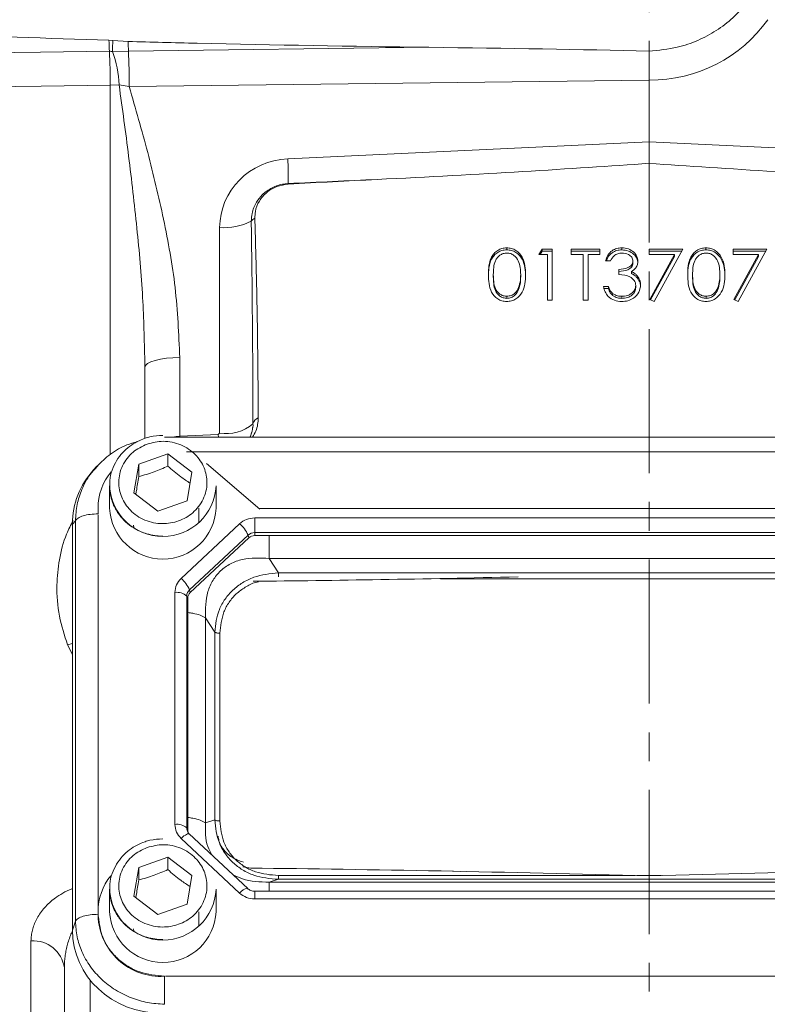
# Model space of a CAD drawing. Header units: inches. Extents: x 0.3 to 33.9, y 0.2 to 21.6.
# Tile 11 of 25: x 20.8 to 23.4, y 7.9 to 11.3. Entities that reach past the tile are written whole.
import ezdxf

# ---------------------------------------------------------------- set-up
doc = ezdxf.new("R2010")
doc.units = ezdxf.units.IN
doc.header["$MEASUREMENT"] = 0
doc.linetypes.add('CENTERX2', pattern=[0.8, 0.5, -0.1, 0.1, -0.1])
doc.layers.add('SLD-0', color=7, linetype='Continuous', lineweight=15)
doc.styles.add('SLDTEXTSTYLE0', font='TXT', dxfattribs={"width": 0.75})
doc.dimstyles.new('SLDDIMSTYLE0', dxfattribs={"dimtxt": 0.25, "dimasz": 0.13, "dimexe": 0, "dimexo": 0.0625, "dimgap": 0.0625, "dimtad": 0, "dimtih": 1, "dimtoh": 1, "dimrnd": 1e-09, "dimzin": 12, "dimdsep": 46, "dimtxsty": 'SLDTEXTSTYLE0', "dimsah": 1, "dimcen": 0.09, "dimadec": 0, "dimazin": 3, "dimtfac": 1, "dimtofl": 0, "dimtmove": 0, "dimatfit": 3, "dimfxl": 1, "dimfrac": 2, "dimtolj": 1, "dimtzin": 12, "dimarcsym": 0})

# ---------------------------------------------------------------- blocks, each defined once
blk = doc.blocks.new('_D_10')
at = {"layer": 'SLD-0'}
for p, q in [((23.0055, 13.5316), (31.06, 13.5316)), ((30.935, 13.5316), (30.935, 10.1526)), ((30.3636, 9.7786), (30.3128, 9.7786)), ((30.3128, 9.7786), (30.3128, 9.3817)), ((31.5065, 9.7786), (31.5573, 9.7786)), ((31.5573, 9.7786), (31.5573, 9.3817)), ((30.3128, 9.3817), (30.3636, 9.3817)), ((31.5573, 9.3817), (31.5065, 9.3817)), ((30.935, 5.952), (30.935, 9.3309)), ((26.5026, 5.952), (31.06, 5.952))]:
    blk.add_line(p, q, dxfattribs=at)
for points in [[(30.935, 13.5316), (30.915, 13.4016), (30.955, 13.4016)], [(30.935, 5.952), (30.955, 6.082), (30.915, 6.082)]]:
    blk.add_solid(points, dxfattribs=at)
at = {"layer": 'SLD-0', "char_height": 0.25, "attachment_point": 1, "style": 'SLDTEXTSTYLE0'}
for s, insert in [('7.58', (30.5102, 10.1516, -1.544)), ('192.52', (30.4271, 9.704, -1.544))]:
    blk.add_mtext(s, dxfattribs=dict(at, insert=insert))

msp = doc.modelspace()

# ---------------------------------------------------------------- linework, layer by layer
at = {"color": 7, "linetype": 'Continuous', "lineweight": 15}
for p, q in [((21.0805, 11.2255), (21.0935, 11.2246)), ((21.0935, 11.2246), (21.1468, 11.2209)), ((21.148, 11.1877), (21.0929, 11.1865)), ((22.1913, 11.2008), (21.148, 11.1877)), ((22.9555, 11.0872), (21.1508, 11.0645)), ((22.9555, 10.8721), (22.9555, 11.0872)), ((22.9555, 11.0872), (22.9555, 11.0872)), ((21.1155, 11.0702), (21.0849, 11.0692)), ((21.1508, 11.0645), (21.1155, 11.0702)), ((21.7012, 10.8141), (22.9555, 10.8721)), ((22.9555, 10.8721), (24.2099, 10.8141)), ((22.9555, 10.8721), (22.9555, 10.7981)), ((21.4647, 9.8619), (21.4647, 10.5748)), ((22.4612, 10.4976), (22.4612, 10.5048)), ((22.5731, 10.4821), (22.5843, 10.5003)), ((22.5775, 10.4821), (22.5843, 10.4931)), ((22.5843, 10.5003), (22.6194, 10.5003)), ((22.5843, 10.4931), (22.5843, 10.5003)), ((22.5843, 10.4931), (22.6194, 10.4931)), ((22.6194, 10.5003), (22.6194, 10.3229)), ((22.6852, 10.5003), (22.785, 10.5003)), ((22.6852, 10.4821), (22.6852, 10.5003)), ((22.6852, 10.4931), (22.785, 10.4931)), ((22.785, 10.5003), (22.785, 10.4821)), ((22.8611, 10.4976), (22.8611, 10.5048)), ((22.9555, 10.5003), (23.0725, 10.5003)), ((22.9555, 10.4821), (22.9555, 10.5003)), ((22.9555, 10.4931), (23.0685, 10.4931)), ((23.0725, 10.5003), (22.9726, 10.3183)), ((23.153, 10.4976), (23.153, 10.5048)), ((23.2478, 10.5003), (23.3648, 10.5003)), ((23.2478, 10.4821), (23.2478, 10.5003)), ((23.2478, 10.4931), (23.3608, 10.4931)), ((23.3648, 10.5003), (23.2649, 10.3183)), ((22.6023, 10.4821), (22.5731, 10.4821)), ((22.6023, 10.3229), (22.6023, 10.4821)), ((22.7266, 10.4821), (22.6852, 10.4821)), ((22.7266, 10.3229), (22.7266, 10.4821)), ((22.7436, 10.4821), (22.7436, 10.3229)), ((22.785, 10.4821), (22.7436, 10.4821)), ((22.8216, 10.4593), (22.8045, 10.4593)), ((22.8995, 10.4516), (22.8995, 10.4588)), ((23.0436, 10.4821), (22.9555, 10.4821)), ((22.9579, 10.3259), (23.0436, 10.4821)), ((22.9609, 10.3243), (23.0436, 10.4749)), ((23.0436, 10.4749), (23.0436, 10.4821)), ((23.3359, 10.4821), (23.2478, 10.4821)), ((23.2502, 10.3259), (23.3359, 10.4821)), ((23.2532, 10.3243), (23.3359, 10.4749)), ((23.3359, 10.4749), (23.3359, 10.4821)), ((22.8508, 10.4116), (22.8508, 10.4298)), ((22.4148, 10.4044), (22.4148, 10.4116)), ((22.5098, 10.4044), (22.5098, 10.4116)), ((22.8944, 10.4151), (22.8944, 10.4222)), ((22.915, 10.3999), (22.915, 10.4071)), ((23.1066, 10.4044), (23.1066, 10.4116)), ((23.2016, 10.4044), (23.2016, 10.4116)), ((22.5026, 10.3598), (22.5026, 10.367)), ((22.7972, 10.3706), (22.8143, 10.3706)), ((22.7972, 10.3635), (22.8143, 10.3635)), ((22.8143, 10.3635), (22.8143, 10.3706)), ((22.9093, 10.3669), (22.9093, 10.374)), ((23.1944, 10.3598), (23.1944, 10.367)), ((22.4618, 10.3294), (22.4618, 10.3365)), ((22.6194, 10.3229), (22.6023, 10.3229)), ((22.7436, 10.3229), (22.7266, 10.3229)), ((22.8291, 10.3389), (22.8291, 10.3461)), ((22.8609, 10.3294), (22.8609, 10.3365)), ((22.9726, 10.3183), (22.9579, 10.3259)), ((23.1536, 10.3294), (23.1536, 10.3365)), ((23.2649, 10.3183), (23.2502, 10.3259)), ((21.3262, 10.1243), (21.3262, 9.8508)), ((21.2055, 10.0899), (21.2048, 10.112)), ((21.2055, 9.8436), (21.2055, 10.0899)), ((24.6369, 9.8477), (21.2732, 9.8477)), ((21.3262, 9.8508), (21.4599, 9.857)), ((21.4599, 9.857), (21.4647, 9.8619)), ((21.5711, 9.8477), (21.5759, 9.8664)), ((21.1836, 9.7538), (21.2844, 9.79)), ((21.2844, 9.79), (21.3684, 9.7265)), ((21.2844, 9.79), (21.2844, 9.747)), ((21.0382, 9.7463), (21.0268, 9.7338)), ((21.0444, 9.7512), (21.0393, 9.7453)), ((21.1667, 9.6542), (21.1836, 9.7538)), ((21.1836, 9.7108), (21.1836, 9.7538)), ((21.6042, 9.5977), (21.4195, 9.7557)), ((21.3684, 9.7265), (21.3515, 9.6269)), ((21.0825, 9.6789), (21.0825, 9.6008)), ((21.4525, 9.6008), (21.4525, 9.6789)), ((21.2506, 9.5908), (21.1667, 9.6542)), ((21.3515, 9.6269), (21.2506, 9.5908)), ((21.0425, 9.6008), (21.0425, 9.5865)), ((21.0425, 9.5865), (21.0426, 9.5812)), ((21.3925, 9.5516), (21.3925, 9.6008)), ((24.3086, 9.6), (21.6015, 9.6)), ((20.9536, 9.5461), (20.9639, 9.5575)), ((20.9536, 9.5461), (20.9536, 8.1368)), ((20.9639, 9.5575), (20.9639, 8.1676)), ((21.166, 9.5417), (21.1663, 9.5343)), ((21.534, 9.5471), (21.3308, 9.3574)), ((24.3238, 9.5674), (21.5863, 9.5674)), ((21.5863, 9.5674), (21.5863, 9.5163)), ((21.5633, 9.5074), (21.36, 9.3176)), ((21.5658, 9.4978), (21.5633, 9.5074)), ((24.3238, 9.5163), (21.5863, 9.5163)), ((21.5863, 9.5057), (21.5863, 9.5163)), ((24.3238, 9.5057), (21.5863, 9.5057)), ((21.5658, 9.4978), (21.3625, 9.308)), ((21.6685, 9.3769), (21.6365, 9.4267)), ((24.2736, 9.4267), (21.6365, 9.4267)), ((24.2416, 9.3769), (21.6685, 9.3769)), ((21.3091, 9.3086), (21.3091, 8.5034)), ((21.3505, 9.2961), (21.3505, 8.491)), ((21.354, 9.2888), (21.3505, 9.2961)), ((21.3625, 9.308), (21.36, 9.3176)), ((21.354, 9.2888), (21.354, 8.4837)), ((21.4156, 9.2205), (21.4156, 8.509)), ((21.4477, 9.1707), (21.4156, 9.2205)), ((21.4477, 9.1707), (21.4477, 8.519)), ((21.4658, 9.167), (21.4658, 8.5153)), ((21.4477, 8.519), (21.4156, 8.509)), ((21.354, 8.4837), (21.3505, 8.491)), ((21.3308, 8.4546), (21.534, 8.2648)), ((21.5627, 8.2805), (21.3594, 8.4702)), ((21.1836, 8.3535), (21.2844, 8.3896)), ((21.2844, 8.3896), (21.3684, 8.3261)), ((21.2844, 8.3896), (21.2844, 8.3466)), ((21.1667, 8.2539), (21.1836, 8.3535)), ((21.1836, 8.3105), (21.1836, 8.3535)), ((21.573, 8.3516), (21.5446, 8.3564)), ((22.3015, 8.3404), (22.2729, 8.341)), ((21.3684, 8.3261), (21.3515, 8.2266)), ((21.6685, 8.3128), (21.6365, 8.3028)), ((21.6685, 8.3128), (24.2416, 8.3128)), ((21.0825, 8.2785), (21.0825, 8.2004)), ((21.4525, 8.2004), (21.4525, 8.2785)), ((24.3238, 8.2715), (21.5863, 8.2715)), ((21.5863, 8.2715), (21.5863, 8.2714)), ((21.6365, 8.3028), (24.2736, 8.3028)), ((21.2506, 8.1904), (21.1667, 8.2539)), ((21.5863, 8.2446), (24.3238, 8.2446)), ((21.3515, 8.2266), (21.2506, 8.1904)), ((21.0425, 8.2004), (21.0425, 8.1861)), ((21.3925, 8.1512), (21.3925, 8.2004)), ((20.9536, 8.1368), (20.9639, 8.1676)), ((21.166, 8.1413), (21.1663, 8.134)), ((20.8097, 7.4962), (20.8097, 8.099)), ((20.9255, 6.7436), (20.9255, 8.0051)), ((21.2765, 7.9762), (24.6336, 7.9762)), ((21.0155, 7.9548), (21.0155, 7.9623)), ((21.0155, 7.9548), (21.0155, 7.8146))]:
    msp.add_line(p, q, dxfattribs=at)
at = {"color": 8, "linetype": 'Continuous', "lineweight": 15}
for p, q in [((21.0849, 9.7869), (21.0849, 11.0692)), ((21.3262, 9.8508), (21.3263, 9.8477)), ((21.4599, 9.857), (21.4603, 9.8477)), ((24.5059, 9.7963), (21.3497, 9.7963)), ((21.0427, 9.5781), (21.0427, 8.2088)), ((23.6794, 9.3562), (22.2317, 9.3562)), ((20.9366, 9.1266), (20.9536, 9.1308)), ((20.9536, 9.0936), (20.9366, 9.1266)), ((21.6685, 8.3261), (22.9063, 8.3261)), ((22.9134, 8.3261), (22.9977, 8.3261)), ((21.5863, 8.2714), (21.5863, 8.2446))]:
    msp.add_line(p, q, dxfattribs=at)
at = {"color": 7, "linetype": 'Continuous', "lineweight": 15, "flags": 128}
for points in [[(21.082, 11.1868), (20.8422, 11.1838), (20.2069, 11.1758)], [(21.0849, 11.0692), (20.8451, 11.0662), (20.2097, 11.0583)], [(21.3262, 10.1243), (21.3024, 10.1234), (21.2797, 10.1214), (21.2588, 10.1181), (21.2406, 10.1138), (21.2257, 10.1086), (21.2146, 10.1028), (21.2078, 10.0965), (21.2055, 10.0899)]]:
    msp.add_lwpolyline(points, dxfattribs=at)
at = {"color": 8, "linetype": 'Continuous', "lineweight": 15, "flags": 128}
msp.add_lwpolyline([(21.3594, 8.4702), (21.3587, 8.4707), (21.3565, 8.4711), (21.3535, 8.4705), (21.3498, 8.4689), (21.3456, 8.4664), (21.3409, 8.4632), (21.3359, 8.4592), (21.3308, 8.4546)], dxfattribs=at)
at = {"color": 7, "linetype": 'Continuous', "lineweight": 15}
for centre, radius, start, end in [((22.7884, 11.2721), 1.7085, 181.563, 182.8635), ((21.9694, 11.1917), 0.8764, 177.8467, 180.3377), ((22.8889, 11.2712), 1.7428, 181.6543, 182.7451), ((18.3196, 11.0607), 2.7654, 0.1765, 2.6133), ((20.7545, 11.0604), 0.3611, 1.5614, 20.4406), ((18.2194, 11.0612), 2.9314, 0.0644, 2.473), ((20.6489, 10.7517), 1.0542, 358.695, 3.3913), ((21.719, 10.7253), 0.0164, 171.5853, 177.889), ((21.4787, 10.7845), 0.2102, 266.1926, 297.0837), ((21.6136, 10.5603), 0.054, 119.6035, 136.6224), ((21.6114, 9.885), 0.0321, 113.2504, 164.7463), ((21.4888, 10.0013), 0.1414, 260.1841, 310.3535), ((21.2436, 9.6), 0.2011, 140.625, 179.7877), ((21.2675, 9.6877), 0.1852, 182.7192, 357.2808), ((21.2675, 9.6096), 0.1852, 182.7192, 357.2808), ((21.4634, 9.4646), 0.1086, 23.2239, 49.4763), ((21.5861, 9.4825), 0.0338, 89.6933, 132.5899), ((21.5862, 9.4756), 0.0301, 89.6933, 132.5899), ((21.2602, 9.2748), 0.1086, 23.2239, 49.4763), ((21.3162, 9.257), 0.052, 48.737, 97.7903), ((21.3799, 9.2959), 0.0294, 132.5248, 179.6232), ((21.3803, 9.2887), 0.0262, 132.5248, 179.6232), ((21.3162, 8.4519), 0.052, 48.737, 97.7903), ((21.3797, 8.4837), 0.0257, 180.1062, 209.1037), ((21.2433, 8.1998), 0.2008, 141.2571, 179.8143), ((21.2675, 8.2873), 0.1852, 182.7192, 357.2808), ((21.2606, 8.1939), 0.2182, 182.0659, 273.2963), ((21.2675, 8.2092), 0.1852, 182.7192, 357.2808), ((20.8181, 7.991), 0.1084, 7.4986, 94.4384)]:
    msp.add_arc(centre, radius, start, end, dxfattribs=at)
at = {"color": 8, "linetype": 'Continuous', "lineweight": 15}
for centre, radius, start, end in [((21.3793, 8.491), 0.0288, 180.0913, 209.3212), ((21.5669, 8.2408), 0.0407, 97.5124, 143.8074)]:
    msp.add_arc(centre, radius, start, end, dxfattribs=at)
at = {"color": 7, "linetype": 'Continuous', "lineweight": 15}
for centre, major_axis, ratio, start_param, end_param in [((22.9514, 11.5697), (0.4929, -0.0872), 0.962793, 4.889568, 5.863291), ((20.9999, 11.0957), (3.4254, 0), 0.032706, 0.963213, 1.21557), ((21.7097, 10.5779), (0.2415, 0.0428), 0.962793, 1.4369, 2.97279), ((20.6185, 10.7972), (3.1511, 0.1027), 0.035536, 5.168987, 5.546744), ((25.2925, 10.7972), (3.1511, -0.1027), 0.035536, 3.878034, 4.255791), ((-11.2714, 9.3221), (75.3191, 3.441), 0.001485, 5.165463, 5.170022), ((21.4605, 9.6851), (0.0043, 2.6055), 0.046027, 4.792529, 5.070198), ((21.2724, 9.5371), (0.313, -0.0656), 0.927683, 2.642019, 3.333612), ((23.5304, 9.503), (3.4384, 0.1121), 0.032567, 4.108741, 4.407208), ((23.5304, 8.1957), (3.4384, -0.1121), 0.032567, 1.739821, 2.177444), ((22.3807, 8.1957), (3.4384, 0.1121), 0.032567, 0.964148, 1.401772), ((21.2724, 8.1458), (0.313, 0.0656), 0.927683, 2.949574, 4.490212)]:
    msp.add_ellipse(centre, major_axis=major_axis, ratio=ratio, start_param=start_param, end_param=end_param, dxfattribs=at)
at = {"color": 8, "linetype": 'Continuous', "lineweight": 15}
msp.add_ellipse((21.3305, 9.7961), major_axis=(0.1249, 0.0102), ratio=0.438104, start_param=1.569865, end_param=1.771679, dxfattribs=at)
at = {"color": 7, "linetype": 'Continuous', "lineweight": 15}
for points, knots in [([(23.2947, 11.3555), (23.2793, 11.3377), (23.2481, 11.3014), (23.19, 11.2575), (23.1248, 11.2228), (23.0467, 11.1958), (22.9885, 11.1906), (22.9554, 11.1877)], [0, 0, 0, 0, 0.185119, 0.375609, 0.56021, 0.750399, 1, 1, 1, 1]), ([(20.2043, 11.2663), (20.2841, 11.2609), (20.5758, 11.2409), (20.8682, 11.232), (21.0805, 11.2255)], [0, 0, 0, 0, 0.273569, 1, 1, 1, 1]), ([(21.1468, 11.2209), (21.2267, 11.2188), (21.5748, 11.2095), (21.9231, 11.2046), (22.1913, 11.2008)], [0, 0, 0, 0, 0.2297207, 1, 1, 1, 1]), ([(21.0929, 11.1865), (21.0913, 11.1866), (21.0877, 11.1868), (21.084, 11.1868), (21.082, 11.1868)], [0, 0, 0, 0, 0.44896, 1, 1, 1, 1]), ([(22.9554, 11.1877), (22.9554, 11.1808), (22.9554, 11.1623), (22.9555, 11.1271), (22.9555, 11.1005), (22.9555, 11.0872)], [0, 0, 0, 0, 0.230653, 0.615325, 1, 1, 1, 1]), ([(21.1508, 11.0645), (21.1727, 10.9884), (21.2167, 10.8361), (21.2719, 10.6038), (21.3155, 10.3667), (21.3226, 10.2053), (21.3262, 10.1243)], [0, 0, 0, 0, 0.247523, 0.495355, 0.746644, 1, 1, 1, 1]), ([(22.0111, 10.742), (21.9597, 10.7394), (21.8568, 10.7342), (21.754, 10.7287), (21.7026, 10.7259)], [0, 0, 0, 0, 0.499999, 1, 1, 1, 1]), ([(21.5744, 10.5974), (21.5749, 10.6062), (21.5763, 10.6292), (21.5895, 10.661), (21.6136, 10.6917), (21.6459, 10.715), (21.6785, 10.7258), (21.698, 10.7273), (21.7028, 10.7277)], [0, 0, 0, 0, 0.1337925, 0.3499936, 0.507744, 0.714733, 0.929626, 1, 1, 1, 1]), ([(21.7026, 10.7259), (21.689, 10.7239), (21.6619, 10.7199), (21.6266, 10.6984), (21.6005, 10.6679), (21.5879, 10.6357), (21.5872, 10.615), (21.5869, 10.6073)], [0, 0, 0, 0, 0.215697, 0.431707, 0.649625, 0.869325, 1, 1, 1, 1]), ([(21.5869, 10.6073), (21.5888, 10.5402), (21.593, 10.3912), (21.5971, 10.1603), (21.5982, 9.9964), (21.5987, 9.9145)], [0, 0, 0, 0, 0.2906892, 0.6453313, 1, 1, 1, 1]), ([(22.3977, 10.4115), (22.398, 10.4218), (22.3985, 10.4425), (22.4053, 10.4681), (22.4171, 10.4858), (22.4294, 10.4964), (22.4446, 10.5035), (22.4557, 10.5044), (22.4612, 10.5048)], [0, 0, 0, 0, 0.250526, 0.500164, 0.625273, 0.750198, 0.875111, 1, 1, 1, 1]), ([(22.3977, 10.4043), (22.398, 10.4147), (22.3985, 10.4354), (22.4053, 10.4609), (22.4171, 10.4786), (22.4294, 10.4893), (22.4446, 10.4964), (22.4557, 10.4972), (22.4612, 10.4976)], [0, 0, 0, 0, 0.250526, 0.500164, 0.625273, 0.750198, 0.875111, 1, 1, 1, 1]), ([(22.4612, 10.5048), (22.4668, 10.5044), (22.478, 10.5036), (22.4984, 10.4943), (22.5166, 10.4732), (22.5259, 10.4428), (22.5265, 10.4219), (22.5268, 10.4115)], [0, 0, 0, 0, 0.125169, 0.250336, 0.498865, 0.749016, 1, 1, 1, 1]), ([(22.4612, 10.4976), (22.4668, 10.4972), (22.478, 10.4964), (22.4984, 10.4871), (22.5166, 10.4661), (22.5259, 10.4356), (22.5265, 10.4148), (22.5268, 10.4043)], [0, 0, 0, 0, 0.1251695, 0.2503357, 0.4988652, 0.7490161, 1, 1, 1, 1]), ([(22.8045, 10.4593), (22.8067, 10.4661), (22.8111, 10.4798), (22.8256, 10.4948), (22.8432, 10.5035), (22.8551, 10.5044), (22.8611, 10.5048)], [0, 0, 0, 0, 0.280288, 0.55968, 0.779747, 1, 1, 1, 1]), ([(22.8074, 10.4593), (22.8089, 10.4636), (22.8127, 10.4747), (22.8257, 10.4876), (22.8431, 10.4963), (22.8551, 10.4972), (22.8611, 10.4976)], [0, 0, 0, 0, 0.198851, 0.509857, 0.754824, 1, 1, 1, 1]), ([(22.8611, 10.5048), (22.8688, 10.504), (22.8841, 10.5025), (22.9025, 10.4911), (22.9142, 10.4756), (22.9158, 10.4644), (22.9166, 10.4587)], [0, 0, 0, 0, 0.280085, 0.559868, 0.780099, 1, 1, 1, 1]), ([(22.8611, 10.4976), (22.8688, 10.4969), (22.8841, 10.4953), (22.9025, 10.4839), (22.9142, 10.4685), (22.9158, 10.4572), (22.9166, 10.4516)], [0, 0, 0, 0, 0.280085, 0.559868, 0.780099, 1, 1, 1, 1]), ([(23.0895, 10.4115), (23.0898, 10.4218), (23.0903, 10.4425), (23.0971, 10.4681), (23.1089, 10.4858), (23.1212, 10.4964), (23.1364, 10.5035), (23.1475, 10.5044), (23.153, 10.5048)], [0, 0, 0, 0, 0.2505259, 0.5001642, 0.6252727, 0.7501982, 0.8751106, 1, 1, 1, 1]), ([(23.0895, 10.4043), (23.0898, 10.4147), (23.0903, 10.4354), (23.0971, 10.4609), (23.1089, 10.4786), (23.1212, 10.4893), (23.1364, 10.4964), (23.1475, 10.4972), (23.153, 10.4976)], [0, 0, 0, 0, 0.250526, 0.500164, 0.625273, 0.750198, 0.875111, 1, 1, 1, 1]), ([(23.153, 10.5048), (23.1586, 10.5044), (23.1698, 10.5036), (23.1902, 10.4943), (23.2084, 10.4732), (23.2177, 10.4428), (23.2183, 10.4219), (23.2186, 10.4115)], [0, 0, 0, 0, 0.125169, 0.250336, 0.498865, 0.749016, 1, 1, 1, 1]), ([(23.153, 10.4976), (23.1586, 10.4972), (23.1698, 10.4964), (23.1902, 10.4871), (23.2084, 10.4661), (23.2177, 10.4356), (23.2183, 10.4148), (23.2186, 10.4043)], [0, 0, 0, 0, 0.125169, 0.250336, 0.498865, 0.749016, 1, 1, 1, 1]), ([(22.4618, 10.4866), (22.4575, 10.4862), (22.4487, 10.4854), (22.4372, 10.4792), (22.428, 10.4704), (22.4196, 10.4561), (22.4153, 10.4359), (22.4149, 10.4197), (22.4148, 10.4116)], [0, 0, 0, 0, 0.124874, 0.249889, 0.374726, 0.499789, 0.7495, 1, 1, 1, 1]), ([(22.5098, 10.4116), (22.5091, 10.428), (22.508, 10.4527), (22.4902, 10.4771), (22.4749, 10.4853), (22.4662, 10.4862), (22.4618, 10.4866)], [0, 0, 0, 0, 0.500072, 0.749021, 0.874598, 1, 1, 1, 1]), ([(22.8613, 10.4866), (22.8564, 10.4862), (22.8465, 10.4855), (22.8308, 10.4766), (22.8251, 10.4659), (22.8216, 10.4593)], [0, 0, 0, 0, 0.280636, 0.560364, 1, 1, 1, 1]), ([(22.8508, 10.4298), (22.8615, 10.4307), (22.8776, 10.4321), (22.8934, 10.4425), (22.8988, 10.4513), (22.8993, 10.4563), (22.8995, 10.4588)], [0, 0, 0, 0, 0.499418, 0.749016, 0.874544, 1, 1, 1, 1]), ([(22.8995, 10.4588), (22.8986, 10.4634), (22.8966, 10.4728), (22.8821, 10.4842), (22.8692, 10.4857), (22.8613, 10.4866)], [0, 0, 0, 0, 0.278859, 0.560074, 1, 1, 1, 1]), ([(22.9166, 10.4587), (22.9163, 10.4546), (22.9156, 10.4464), (22.9088, 10.4328), (22.8998, 10.4262), (22.8944, 10.4222)], [0, 0, 0, 0, 0.280508, 0.560792, 1, 1, 1, 1]), ([(23.1536, 10.4866), (23.1493, 10.4862), (23.1405, 10.4854), (23.129, 10.4792), (23.1198, 10.4704), (23.1114, 10.4561), (23.1071, 10.4359), (23.1067, 10.4197), (23.1066, 10.4116)], [0, 0, 0, 0, 0.1248745, 0.2498892, 0.3747257, 0.4997892, 0.7494997, 1, 1, 1, 1]), ([(23.2016, 10.4116), (23.2009, 10.428), (23.1998, 10.4527), (23.182, 10.4771), (23.1667, 10.4853), (23.158, 10.4862), (23.1536, 10.4866)], [0, 0, 0, 0, 0.500072, 0.749021, 0.874598, 1, 1, 1, 1]), ([(22.8508, 10.4226), (22.8615, 10.4235), (22.8776, 10.4249), (22.8934, 10.4353), (22.8988, 10.4441), (22.8993, 10.4491), (22.8995, 10.4516)], [0, 0, 0, 0, 0.499418, 0.749016, 0.874544, 1, 1, 1, 1]), ([(22.4612, 10.3183), (22.4557, 10.3187), (22.4446, 10.3196), (22.4244, 10.3289), (22.4066, 10.3501), (22.3986, 10.3805), (22.398, 10.4012), (22.3977, 10.4115)], [0, 0, 0, 0, 0.125181, 0.250351, 0.498778, 0.748946, 1, 1, 1, 1]), ([(22.4148, 10.4116), (22.4149, 10.4035), (22.4153, 10.3873), (22.4202, 10.3631), (22.4334, 10.346), (22.4488, 10.3378), (22.4575, 10.337), (22.4618, 10.3365)], [0, 0, 0, 0, 0.2510852, 0.5013708, 0.7496281, 0.8748771, 1, 1, 1, 1]), ([(22.4148, 10.4044), (22.4149, 10.3963), (22.4153, 10.3801), (22.4202, 10.356), (22.4334, 10.3388), (22.4488, 10.3307), (22.4575, 10.3298), (22.4618, 10.3294)], [0, 0, 0, 0, 0.251085, 0.501371, 0.749628, 0.874877, 1, 1, 1, 1]), ([(22.5268, 10.4115), (22.5265, 10.4011), (22.5259, 10.3802), (22.5167, 10.3498), (22.4984, 10.3289), (22.478, 10.3196), (22.4668, 10.3187), (22.4612, 10.3183)], [0, 0, 0, 0, 0.251002, 0.501138, 0.749612, 0.874807, 1, 1, 1, 1]), ([(22.5026, 10.367), (22.505, 10.3751), (22.5093, 10.3898), (22.5096, 10.4049), (22.5098, 10.4116)], [0, 0, 0, 0, 0.559599, 1, 1, 1, 1]), ([(22.5026, 10.3598), (22.505, 10.368), (22.5093, 10.3826), (22.5096, 10.3977), (22.5098, 10.4044)], [0, 0, 0, 0, 0.559599, 1, 1, 1, 1]), ([(22.9093, 10.374), (22.909, 10.3771), (22.9084, 10.3833), (22.9025, 10.3945), (22.8848, 10.4098), (22.8644, 10.4109), (22.8508, 10.4116)], [0, 0, 0, 0, 0.125587, 0.251191, 0.500605, 1, 1, 1, 1]), ([(22.8944, 10.4222), (22.8988, 10.4201), (22.9067, 10.4162), (22.9124, 10.4099), (22.915, 10.4071)], [0, 0, 0, 0, 0.559795, 1, 1, 1, 1]), ([(22.8944, 10.4151), (22.8988, 10.4129), (22.9067, 10.4091), (22.9124, 10.4027), (22.915, 10.3999)], [0, 0, 0, 0, 0.559795, 1, 1, 1, 1]), ([(22.915, 10.4071), (22.9186, 10.4017), (22.9251, 10.392), (22.9259, 10.3806), (22.9263, 10.3756)], [0, 0, 0, 0, 0.5594191, 1, 1, 1, 1]), ([(22.915, 10.3999), (22.9186, 10.3945), (22.9251, 10.3848), (22.9259, 10.3734), (22.9263, 10.3684)], [0, 0, 0, 0, 0.559419, 1, 1, 1, 1]), ([(23.153, 10.3183), (23.1475, 10.3187), (23.1364, 10.3196), (23.1162, 10.3289), (23.0984, 10.3501), (23.0904, 10.3805), (23.0898, 10.4012), (23.0895, 10.4115)], [0, 0, 0, 0, 0.125181, 0.250351, 0.498778, 0.748946, 1, 1, 1, 1]), ([(23.1066, 10.4116), (23.1067, 10.4035), (23.1071, 10.3873), (23.112, 10.3631), (23.1252, 10.346), (23.1406, 10.3378), (23.1493, 10.337), (23.1536, 10.3365)], [0, 0, 0, 0, 0.251085, 0.501371, 0.749628, 0.874877, 1, 1, 1, 1]), ([(23.1066, 10.4044), (23.1067, 10.3963), (23.1071, 10.3801), (23.112, 10.356), (23.1252, 10.3388), (23.1406, 10.3307), (23.1493, 10.3298), (23.1536, 10.3294)], [0, 0, 0, 0, 0.251085, 0.501371, 0.749628, 0.874877, 1, 1, 1, 1]), ([(23.2186, 10.4115), (23.2183, 10.4011), (23.2177, 10.3802), (23.2085, 10.3498), (23.1902, 10.3289), (23.1698, 10.3196), (23.1586, 10.3187), (23.153, 10.3183)], [0, 0, 0, 0, 0.251002, 0.501138, 0.749612, 0.874807, 1, 1, 1, 1]), ([(23.1944, 10.367), (23.1968, 10.3751), (23.2011, 10.3898), (23.2014, 10.4049), (23.2016, 10.4116)], [0, 0, 0, 0, 0.5595988, 1, 1, 1, 1]), ([(23.1944, 10.3598), (23.1968, 10.368), (23.2011, 10.3826), (23.2014, 10.3977), (23.2016, 10.4044)], [0, 0, 0, 0, 0.559599, 1, 1, 1, 1]), ([(22.4618, 10.3365), (22.467, 10.3371), (22.4774, 10.3383), (22.4934, 10.3485), (22.4991, 10.36), (22.5026, 10.367)], [0, 0, 0, 0, 0.280257, 0.560781, 1, 1, 1, 1]), ([(22.4618, 10.3294), (22.467, 10.33), (22.4774, 10.3312), (22.4934, 10.3413), (22.4991, 10.3528), (22.5026, 10.3598)], [0, 0, 0, 0, 0.280257, 0.560781, 1, 1, 1, 1]), ([(22.8606, 10.3183), (22.8519, 10.319), (22.8344, 10.3205), (22.8139, 10.3341), (22.8019, 10.352), (22.7988, 10.3644), (22.7972, 10.3706)], [0, 0, 0, 0, 0.279886, 0.558979, 0.779263, 1, 1, 1, 1]), ([(22.8143, 10.3706), (22.816, 10.3655), (22.8191, 10.3563), (22.8261, 10.3492), (22.8291, 10.3461)], [0, 0, 0, 0, 0.560694, 1, 1, 1, 1]), ([(22.8143, 10.3635), (22.816, 10.3583), (22.8191, 10.3491), (22.8261, 10.342), (22.8291, 10.3389)], [0, 0, 0, 0, 0.5606944, 1, 1, 1, 1]), ([(22.9263, 10.3756), (22.9249, 10.3669), (22.9222, 10.3494), (22.9044, 10.3303), (22.8827, 10.3199), (22.8679, 10.3189), (22.8606, 10.3183)], [0, 0, 0, 0, 0.279304, 0.558838, 0.779277, 1, 1, 1, 1]), ([(22.8609, 10.3365), (22.8675, 10.3369), (22.8806, 10.3378), (22.8965, 10.347), (22.9073, 10.3596), (22.9086, 10.3692), (22.9093, 10.374)], [0, 0, 0, 0, 0.2805991, 0.5601509, 0.7803026, 1, 1, 1, 1]), ([(22.8609, 10.3294), (22.8675, 10.3298), (22.8806, 10.3306), (22.8965, 10.3398), (22.9073, 10.3524), (22.9086, 10.3621), (22.9093, 10.3669)], [0, 0, 0, 0, 0.280599, 0.560151, 0.780303, 1, 1, 1, 1]), ([(23.1536, 10.3365), (23.1588, 10.3371), (23.1692, 10.3383), (23.1852, 10.3485), (23.1909, 10.36), (23.1944, 10.367)], [0, 0, 0, 0, 0.280257, 0.560781, 1, 1, 1, 1]), ([(23.1536, 10.3294), (23.1588, 10.33), (23.1692, 10.3312), (23.1852, 10.3413), (23.1909, 10.3528), (23.1944, 10.3598)], [0, 0, 0, 0, 0.280257, 0.560781, 1, 1, 1, 1]), ([(22.8291, 10.3461), (22.8346, 10.3429), (22.8444, 10.3372), (22.8558, 10.3367), (22.8609, 10.3365)], [0, 0, 0, 0, 0.558748, 1, 1, 1, 1]), ([(22.8291, 10.3389), (22.8346, 10.3358), (22.8444, 10.3301), (22.8558, 10.3296), (22.8609, 10.3294)], [0, 0, 0, 0, 0.558748, 1, 1, 1, 1]), ([(21.5987, 9.9145), (21.5977, 9.8987), (21.5963, 9.8747), (21.5828, 9.8545), (21.5782, 9.8477)], [0, 0, 0, 0, 0.6601704, 1, 1, 1, 1]), ([(21.579, 9.8794), (21.579, 9.878), (21.5791, 9.8674), (21.5739, 9.8568), (21.5695, 9.8477)], [0, 0, 0, 0, 0.135342, 1, 1, 1, 1]), ([(21.5791, 9.8794), (21.5794, 9.8803), (21.5808, 9.8849), (21.5806, 9.8897), (21.5804, 9.8935)], [0, 0, 0, 0, 0.213167, 1, 1, 1, 1]), ([(21.2675, 9.8538), (21.2525, 9.8528), (21.2314, 9.8515), (21.2017, 9.8428), (21.1774, 9.8326), (21.1509, 9.8158), (21.1265, 9.7937), (21.1055, 9.7659), (21.0908, 9.7331), (21.0832, 9.7082), (21.0835, 9.6947), (21.0835, 9.6937)], [0, 0, 0, 0, 0.1647154, 0.2307311, 0.340425, 0.4548604, 0.5783747, 0.708694, 0.845477, 0.9890066, 1, 1, 1, 1]), ([(21.178, 9.8319), (21.1661, 9.8285), (21.1332, 9.8191), (21.0844, 9.7907), (21.0536, 9.761), (21.0381, 9.7462)], [0, 0, 0, 0, 0.222204, 0.611482, 1, 1, 1, 1]), ([(21.2127, 9.8237), (21.2314, 9.8284), (21.2602, 9.8356), (21.3003, 9.8308), (21.3302, 9.8218), (21.3575, 9.8071), (21.3876, 9.7822), (21.4138, 9.7428), (21.4226, 9.6971), (21.4181, 9.6599), (21.4083, 9.6319), (21.3926, 9.6064), (21.3659, 9.5783), (21.3237, 9.5538), (21.2747, 9.5456), (21.2348, 9.5498), (21.2049, 9.559), (21.1775, 9.5736), (21.1475, 9.5985), (21.1213, 9.638), (21.1125, 9.6837), (21.117, 9.7209), (21.1268, 9.7489), (21.1425, 9.7743), (21.169, 9.8029), (21.1955, 9.8155), (21.2127, 9.8237)], [0, 0, 0, 0, 0.059864, 0.09209, 0.125, 0.15791, 0.190136, 0.25, 0.309864, 0.34209, 0.375, 0.40791, 0.440136, 0.5, 0.559864, 0.59209, 0.625, 0.65791, 0.690136, 0.75, 0.809864, 0.84209, 0.875, 0.90791, 0.940136, 1, 1, 1, 1]), ([(21.1836, 9.7108), (21.2016, 9.7157), (21.2353, 9.7249), (21.2688, 9.7399), (21.2844, 9.747)], [0, 0, 0, 0, 0.534747, 1, 1, 1, 1]), ([(21.2844, 9.747), (21.2994, 9.734), (21.3253, 9.7117), (21.351, 9.695), (21.3618, 9.688)], [0, 0, 0, 0, 0.580034, 1, 1, 1, 1]), ([(21.1735, 9.6491), (21.1743, 9.6532), (21.1776, 9.6717), (21.181, 9.6937), (21.1836, 9.7108)], [0, 0, 0, 0, 0.221926, 1, 1, 1, 1]), ([(21.0835, 9.6937), (21.0831, 9.6815), (21.0821, 9.6552), (21.0929, 9.617), (21.1118, 9.582), (21.1368, 9.5534), (21.1652, 9.5321), (21.1928, 9.5182), (21.2195, 9.5095), (21.2439, 9.5048), (21.2605, 9.5043), (21.2675, 9.5041)], [0, 0, 0, 0, 0.1260309, 0.2708014, 0.4016628, 0.5303779, 0.6531918, 0.7554215, 0.8363414, 0.9307437, 1, 1, 1, 1]), ([(21.6365, 9.4267), (21.605, 9.4283), (21.5584, 9.4308), (21.502, 9.4095), (21.4667, 9.3848), (21.4399, 9.3515), (21.4154, 9.2973), (21.4155, 9.2514), (21.4156, 9.2205)], [0, 0, 0, 0, 0.257397, 0.381602, 0.5, 0.618394, 0.742603, 1, 1, 1, 1]), ([(21.6685, 9.3769), (21.6395, 9.3738), (21.5957, 9.369), (21.5439, 9.3434), (21.5098, 9.3179), (21.4825, 9.2861), (21.4554, 9.238), (21.4507, 9.1975), (21.4477, 9.1707)], [0, 0, 0, 0, 0.248977, 0.376059, 0.5, 0.623945, 0.751023, 1, 1, 1, 1]), ([(21.4477, 8.519), (21.4507, 8.4917), (21.4554, 8.4504), (21.4825, 8.4017), (21.5098, 8.3699), (21.5439, 8.3444), (21.5957, 8.3194), (21.6395, 8.3155), (21.6685, 8.3128)], [0, 0, 0, 0, 0.248977, 0.376059, 0.5, 0.623945, 0.751023, 1, 1, 1, 1]), ([(21.4658, 8.5153), (21.4683, 8.4901), (21.4719, 8.4523), (21.4963, 8.4072), (21.5214, 8.3779), (21.5528, 8.3545), (21.601, 8.3317), (21.6416, 8.3283), (21.6685, 8.3261)], [0, 0, 0, 0, 0.250062, 0.376147, 0.5, 0.62379, 0.749938, 1, 1, 1, 1]), ([(21.2675, 8.4534), (21.2525, 8.4524), (21.2314, 8.4511), (21.2017, 8.4424), (21.1774, 8.4322), (21.1509, 8.4154), (21.1265, 8.3933), (21.1055, 8.3655), (21.0908, 8.3327), (21.0832, 8.3078), (21.0835, 8.2943), (21.0835, 8.2934)], [0, 0, 0, 0, 0.1647154, 0.2307311, 0.340425, 0.4548604, 0.5783747, 0.708694, 0.845477, 0.9890066, 1, 1, 1, 1]), ([(21.5471, 8.3728), (21.5398, 8.375), (21.5233, 8.38), (21.5036, 8.3916), (21.4862, 8.4058), (21.4719, 8.4243), (21.4624, 8.4423), (21.4601, 8.4569), (21.4594, 8.4621)], [0, 0, 0, 0, 0.1103045, 0.2510224, 0.4141018, 0.6077416, 0.8612766, 1, 1, 1, 1]), ([(21.2127, 8.4234), (21.2314, 8.428), (21.2602, 8.4352), (21.3003, 8.4305), (21.3302, 8.4215), (21.3575, 8.4067), (21.3876, 8.3819), (21.4138, 8.3424), (21.4226, 8.2967), (21.4181, 8.2595), (21.4083, 8.2315), (21.3926, 8.206), (21.3659, 8.178), (21.3237, 8.1534), (21.2747, 8.1453), (21.2348, 8.1495), (21.2049, 8.1586), (21.1775, 8.1733), (21.1475, 8.1981), (21.1213, 8.2376), (21.1125, 8.2833), (21.117, 8.3205), (21.1268, 8.3485), (21.1425, 8.3739), (21.169, 8.4025), (21.1955, 8.4151), (21.2127, 8.4234)], [0, 0, 0, 0, 0.059864, 0.09209, 0.125, 0.15791, 0.190136, 0.25, 0.309864, 0.34209, 0.375, 0.40791, 0.440136, 0.5, 0.559864, 0.59209, 0.625, 0.65791, 0.690136, 0.75, 0.809864, 0.84209, 0.875, 0.90791, 0.940136, 1, 1, 1, 1]), ([(21.1836, 8.3105), (21.2016, 8.3154), (21.2353, 8.3245), (21.2688, 8.3396), (21.2844, 8.3466)], [0, 0, 0, 0, 0.534747, 1, 1, 1, 1]), ([(21.2844, 8.3466), (21.2994, 8.3336), (21.3253, 8.3113), (21.351, 8.2946), (21.3618, 8.2876)], [0, 0, 0, 0, 0.580034, 1, 1, 1, 1]), ([(21.1735, 8.2487), (21.1743, 8.2528), (21.1776, 8.2714), (21.181, 8.2933), (21.1836, 8.3105)], [0, 0, 0, 0, 0.221926, 1, 1, 1, 1]), ([(21.0835, 8.2934), (21.0831, 8.2811), (21.0821, 8.2548), (21.0929, 8.2167), (21.1118, 8.1817), (21.1368, 8.153), (21.1652, 8.1317), (21.1928, 8.1179), (21.2195, 8.1091), (21.2439, 8.1045), (21.2605, 8.1039), (21.2675, 8.1037)], [0, 0, 0, 0, 0.1260309, 0.2708014, 0.4016628, 0.5303779, 0.6531918, 0.7554215, 0.8363414, 0.9307437, 1, 1, 1, 1]), ([(21.5863, 8.2714), (21.584, 8.2716), (21.5793, 8.2718), (21.5727, 8.2738), (21.5666, 8.2768), (21.5632, 8.2797), (21.5615, 8.2811)], [0, 0, 0, 0, 0.2520884, 0.5027597, 0.7520512, 1, 1, 1, 1]), ([(21.0446, 8.1823), (21.0473, 8.1581), (21.0518, 8.1194), (21.0791, 8.072), (21.1086, 8.0377), (21.1454, 8.0101), (21.1992, 7.9834), (21.244, 7.979), (21.2732, 7.9762)], [0, 0, 0, 0, 0.219463, 0.351506, 0.485911, 0.620316, 0.75236, 1, 1, 1, 1]), ([(20.9639, 8.1676), (20.9652, 8.1494), (20.9676, 8.1136), (20.9823, 8.0695), (20.999, 8.0358), (21.0203, 8.0023), (21.0534, 7.9645), (21.1022, 7.9271), (21.1566, 7.9004), (21.2144, 7.8832), (21.2533, 7.8804), (21.2732, 7.879)], [0, 0, 0, 0, 0.123096, 0.24092, 0.306486, 0.371549, 0.500085, 0.628624, 0.75908, 0.876905, 1, 1, 1, 1])]:
    msp.add_open_spline(points, degree=3, knots=knots, dxfattribs=at)
at = {"color": 8, "linetype": 'Continuous', "lineweight": 15}
for points, knots in [([(21.2048, 10.112), (21.2031, 10.1854), (21.1995, 10.3399), (21.1779, 10.577), (21.1496, 10.8235), (21.1269, 10.9879), (21.1155, 11.0702)], [0, 0, 0, 0, 0.226412, 0.476629, 0.738035, 1, 1, 1, 1]), ([(21.0393, 9.7453), (21.031, 9.7365), (21.0089, 9.7127), (20.9856, 9.6676), (20.9675, 9.6133), (20.9651, 9.5764), (20.9639, 9.5575)], [0, 0, 0, 0, 0.1728692, 0.4634217, 0.7258428, 1, 1, 1, 1]), ([(20.9366, 9.1266), (20.926, 9.1595), (20.9045, 9.2264), (20.8969, 9.3271), (20.9061, 9.4231), (20.9258, 9.4995), (20.9481, 9.543), (20.9561, 9.5587)], [0, 0, 0, 0, 0.237039, 0.48146, 0.680333, 0.884854, 1, 1, 1, 1]), ([(21.6365, 9.4267), (21.6365, 9.4353), (21.6365, 9.4526), (21.6365, 9.4804), (21.6365, 9.4983), (21.6365, 9.5057)], [0, 0, 0, 0, 0.368964, 0.737928, 1, 1, 1, 1]), ([(21.6685, 9.3625), (21.6685, 9.364), (21.6685, 9.3673), (21.6685, 9.3724), (21.6685, 9.3754), (21.6685, 9.3769)], [0, 0, 0, 0, 0.289894, 0.644947, 1, 1, 1, 1]), ([(21.5995, 9.3449), (21.5962, 9.3445), (21.5795, 9.3422), (21.553, 9.3271), (21.5213, 9.3045), (21.4963, 9.275), (21.4719, 9.23), (21.4683, 9.1921), (21.4658, 9.167)], [0, 0, 0, 0, 0.040338, 0.201684, 0.360173, 0.51858, 0.680007, 1, 1, 1, 1]), ([(21.4156, 9.2205), (21.4097, 9.2236), (21.3978, 9.2298), (21.3759, 9.236), (21.36, 9.2381), (21.354, 9.2389)], [0, 0, 0, 0, 0.383142, 0.766285, 1, 1, 1, 1]), ([(21.4156, 8.509), (21.4097, 8.5121), (21.3978, 8.5182), (21.3759, 8.5245), (21.36, 8.5266), (21.354, 8.5274)], [0, 0, 0, 0, 0.383142, 0.766285, 1, 1, 1, 1]), ([(21.4156, 8.509), (21.4149, 8.481), (21.4139, 8.4422), (21.4329, 8.4066), (21.4381, 8.3968)], [0, 0, 0, 0, 0.723141, 1, 1, 1, 1]), ([(21.5108, 8.3289), (21.5217, 8.3237), (21.5609, 8.3051), (21.6047, 8.3038), (21.6365, 8.3028)], [0, 0, 0, 0, 0.276861, 1, 1, 1, 1]), ([(20.8097, 8.099), (20.81, 8.1051), (20.8104, 8.1174), (20.8141, 8.1361), (20.82, 8.1549), (20.8284, 8.1736), (20.8393, 8.1921), (20.8528, 8.2101), (20.869, 8.2276), (20.8832, 8.2399), (20.9, 8.2526), (20.9201, 8.2651), (20.9408, 8.2759), (20.953, 8.2797), (20.9536, 8.2798)], [0, 0, 0, 0, 0.08948, 0.179528, 0.271361, 0.363813, 0.456116, 0.549124, 0.644605, 0.741078, 0.762748, 0.877031, 0.994009, 1, 1, 1, 1]), ([(21.6365, 8.3028), (21.6365, 8.3003), (21.6365, 8.2953), (21.6365, 8.2834), (21.6365, 8.2736), (21.6365, 8.2715)], [0, 0, 0, 0, 0.441544, 0.883087, 1, 1, 1, 1]), ([(20.9537, 8.1335), (20.9519, 8.1299), (20.9471, 8.1199), (20.941, 8.1029), (20.9351, 8.0831), (20.9308, 8.0635), (20.9278, 8.0441), (20.9259, 8.0246), (20.9257, 8.0116), (20.9255, 8.0051)], [0, 0, 0, 0, 0.087949, 0.244805, 0.402375, 0.550688, 0.699445, 0.849508, 1, 1, 1, 1])]:
    msp.add_open_spline(points, degree=3, knots=knots, dxfattribs=at)
at = {"color": 7, "linetype": 'Continuous', "lineweight": 15}
for points in [[(21.0426, 9.5812), (21.0333, 9.5809), (21.0147, 9.5802), (20.9903, 9.5749), (20.9716, 9.5672), (20.9665, 9.5607), (20.9639, 9.5575)], [(21.534, 9.5471), (21.5417, 9.5529), (21.557, 9.5645), (21.5765, 9.5664), (21.5863, 9.5674)], [(21.3091, 9.3086), (21.3101, 9.3177), (21.3121, 9.336), (21.3245, 9.3502), (21.3308, 9.3574)], [(21.4658, 9.167), (21.464, 9.167), (21.4603, 9.1671), (21.4552, 9.1679), (21.4508, 9.1691), (21.4487, 9.1702), (21.4477, 9.1707)], [(21.4658, 8.5153), (21.464, 8.5153), (21.4603, 8.5154), (21.4552, 8.5162), (21.4508, 8.5174), (21.4487, 8.5185), (21.4477, 8.519)], [(21.3308, 8.4546), (21.3245, 8.4617), (21.3121, 8.476), (21.3101, 8.4943), (21.3091, 8.5034)], [(21.6685, 8.3261), (21.6685, 8.3244), (21.6685, 8.3211), (21.6685, 8.3171), (21.6685, 8.3141), (21.6685, 8.3133), (21.6685, 8.3128)], [(21.5863, 8.2446), (21.5765, 8.2455), (21.557, 8.2474), (21.5417, 8.259), (21.534, 8.2648)], [(20.9639, 8.1676), (20.9665, 8.1709), (20.9716, 8.1773), (20.9903, 8.185), (21.0147, 8.1903), (21.0333, 8.191), (21.0426, 8.1913)], [(21.2732, 7.9761), (21.2732, 7.9671), (21.2732, 7.949), (21.2732, 7.921), (21.2732, 7.8958), (21.2732, 7.8846), (21.2732, 7.879)]]:
    msp.add_open_spline(points, degree=3, dxfattribs=at)
at = {"layer": 'SLD-0', "linetype": 'CENTERX2', "lineweight": 0}
msp.add_line((22.9555, 17.4229), (22.9555, 3.5928), dxfattribs=at)

# ---------------------------------------------------------------- dimensions: what is measured, and where the dimension line sits
at = {"layer": 'SLD-0'}
dim = msp.add_linear_dim(base=(30.935, 13.5316), p1=(26.4526, 5.952), p2=(22.9555, 13.5316), angle=90, dimstyle='SLDDIMSTYLE0', dxfattribs=at)
dim.commit()
dim.dimension.update_dxf_attribs({"geometry": '_D_10', "text_midpoint": (30.935, 9.7418), "dimtype": 160})

doc.saveas('drawing.dxf')
